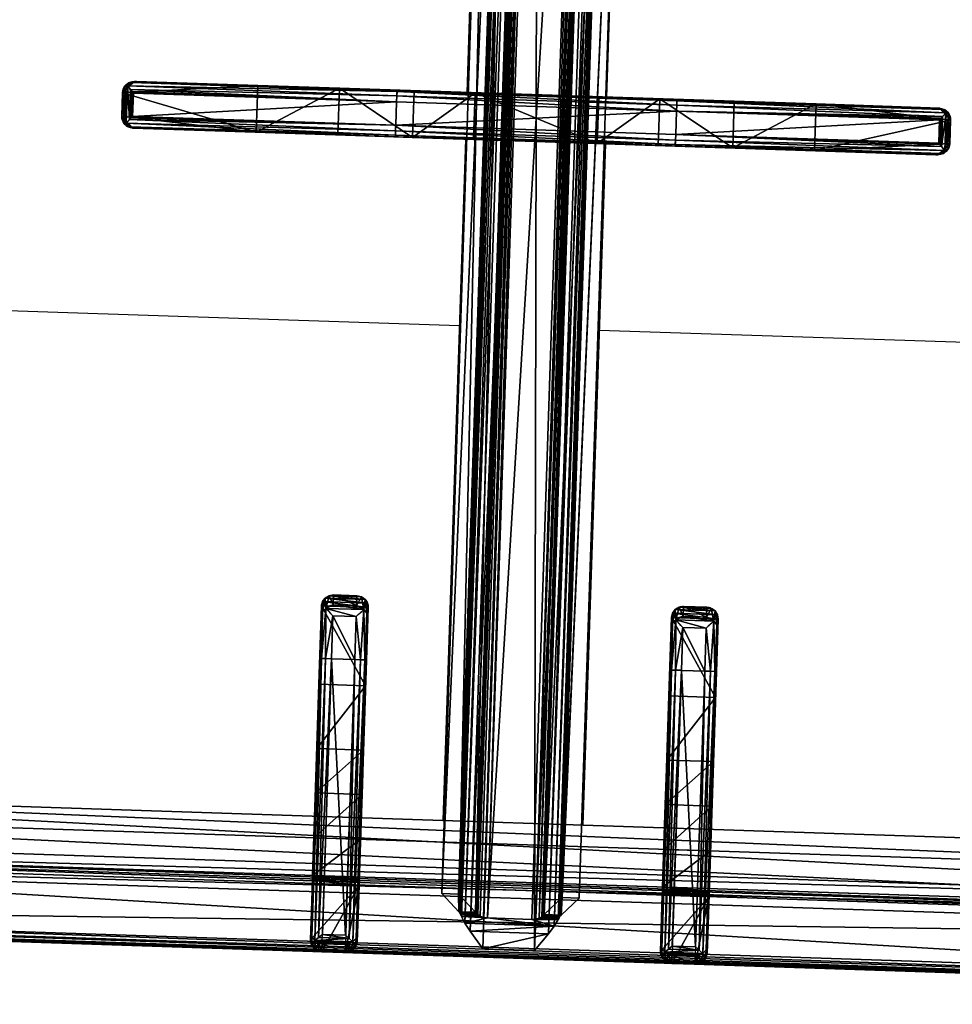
# Model space of a CAD drawing. Header units: millimetres. Extents: x 297264 to 416219, y -77299 to -23696.
# Tile 81 of 187: x 322751 to 322951, y -28209 to -27998. Entities that reach past the tile are written whole.
import ezdxf

# ---------------------------------------------------------------- set-up
doc = ezdxf.new("R2010")
doc.units = ezdxf.units.MM
doc.header["$LTSCALE"] = 2.5
doc.linetypes.add('CONTINUA', pattern=[0])
doc.layers.add('CKD Equipments', color=252, linetype='Continuous', lineweight=0)
doc.layers.add('HATCH LIGHT', color=250, linetype='Continuous', lineweight=0)
for name, color, linetype in [('IQ_200_3D', 1, 'Continuous'), ('IQ_204_2D', 7, 'CONTINUA'), ('IQ_204_3D', 7, 'Continuous')]:
    doc.layers.add(name, color=color, linetype=linetype)

# ---------------------------------------------------------------- blocks, each defined once
blk = doc.blocks.new('ELECTROLUX-MC7-TOPFYERBRURNERS4')
at = {"layer": 'IQ_200_3D', "invisible_edges": 13}
blk.add_3dface([(400, -655, 900), (379.66, -619.74, 900), (379.66, -117.26, 900), (400, -80.5, 900)], dxfattribs=at)
at = {"layer": 'IQ_204_2D'}
for p, q in [((380, -651.5), (380, -85.5)), ((197.5, -279.74), (202.5, -279.74)), ((197.5, -280.19), (197.5, -279.74)), ((197.5, -280.19), (202.5, -280.19)), ((202.5, -279.74), (202.5, -280.19)), ((195, -282.24), (195, -282.66)), ((197.5, -282.09), (202.5, -282.09)), ((197.5, -338.49), (197.5, -282.09)), ((202.5, -282.09), (202.5, -338.49)), ((205, -282.66), (205, -282.24)), ((195, -282.66), (195, -338.54)), ((205, -338.54), (205, -282.66)), ((308.09, -326), (305.96, -326)), ((308.09, -326), (317.24, -326)), ((317.24, -326), (377.53, -326)), ((303.52, -333.5), (303.52, -328.5)), ((303.52, -328.5), (305.63, -328.5)), ((305.63, -328.5), (305.63, -333.5)), ((317.19, -328.5), (307.98, -328.5)), ((307.98, -333.5), (307.98, -328.5)), ((317.19, -328.5), (317.19, -333.5)), ((378, -328.5), (317.19, -328.5)), ((378, -328.5), (378, -333.5)), ((380, -328.5), (380, -333.5)), ((380, -328.5), (380, -333.5)), ((305.63, -333.5), (303.52, -333.5)), ((307.98, -333.5), (317.19, -333.5)), ((317.19, -333.5), (378, -333.5)), ((305.96, -336), (308.09, -336)), ((317.24, -336), (308.09, -336)), ((377.53, -336), (317.24, -336)), ((195, -338.54), (195, -398.43)), ((197.5, -338.49), (202.5, -338.49)), ((197.5, -398.49), (197.5, -338.49)), ((202.5, -338.49), (202.5, -398.49)), ((205, -398.43), (205, -338.54)), ((195, -353.5), (48.98, -353.5)), ((205, -353.5), (351.02, -353.5)), ((195, -383.5), (48.98, -383.5)), ((205, -383.5), (351.02, -383.5)), ((195, -398.43), (195, -454.31)), ((197.5, -398.49), (202.5, -398.49)), ((197.5, -454.88), (197.5, -398.49)), ((202.5, -398.49), (202.5, -454.88)), ((205, -454.31), (205, -398.43)), ((305.96, -401), (308.09, -401)), ((317.24, -401), (308.09, -401)), ((377.53, -401), (317.24, -401)), ((303.52, -403.5), (303.52, -408.5)), ((305.63, -403.5), (303.52, -403.5)), ((305.63, -408.5), (305.63, -403.5)), ((307.98, -403.5), (317.19, -403.5)), ((307.98, -403.5), (307.98, -408.5)), ((317.19, -403.5), (378, -403.5)), ((317.19, -408.5), (317.19, -403.5)), ((378, -408.5), (378, -403.5)), ((380, -408.5), (380, -403.5)), ((380, -408.5), (380, -403.5)), ((303.52, -408.5), (305.63, -408.5)), ((317.19, -408.5), (307.98, -408.5)), ((378, -408.5), (317.19, -408.5)), ((308.09, -411), (305.96, -411)), ((308.09, -411), (317.24, -411)), ((317.24, -411), (377.53, -411)), ((195, -454.31), (195, -454.73)), ((197.5, -454.88), (202.5, -454.88)), ((205, -454.73), (205, -454.31)), ((196.89, -456.68), (203.11, -456.68)), ((197.5, -456.79), (202.5, -456.79)), ((197.5, -457.24), (197.5, -456.79)), ((197.5, -457.24), (202.5, -457.24)), ((202.5, -456.79), (202.5, -457.24))]:
    blk.add_line(p, q, dxfattribs=at)
blk.add_lwpolyline([(48.98, -112.48), (351.02, -112.48), (351.02, -624.52), (48.98, -624.52)], close=True, dxfattribs=at)
for points in [[(245, -353.5), (245, -222.25, 1), (155, -222.25), (155, -353.5)], [(155, -383.5), (155, -512.25, 1), (245, -512.25), (245, -383.5)]]:
    blk.add_lwpolyline(points, format="xyb", dxfattribs=at)
for centre, major_axis, ratio, start_param, end_param in [((197.5, -282.24), (0, 2.5), 0.99863, 0, 1.570796), ((202.5, -282.24), (0, 2.5), 0.99863, 4.712389, 6.283185), ((197.5, -282.66), (2.5, 0), 0.951091, 2.227228, 3.141593), ((202.5, -282.66), (-2.5, 0), 0.951091, 3.141593, 4.055957), ((308.09, -328.5), (0, 2.5), 0.84544, 0, 0.894481), ((317.24, -328.5), (0, 2.5), 0.02182, 0, 1.570796), ((377.53, -328.5), (0, 2.5), 0.948965, -0.895145, 0), ((308.09, -328.5), (1.92, 1.92), 0.8391, 1.592613, 2.268928), ((308.09, -328.5), (-2.5, 2.5), 0.02182, 0.872665, 1.54898), ((308.09, -333.5), (-1.92, 1.92), 0.8391, 0.872665, 1.54898), ((308.09, -333.5), (2.5, 2.5), 0.02182, 1.592613, 2.268928), ((308.09, -333.5), (0, 2.5), 0.84544, 2.247111, 3.141593), ((317.24, -333.5), (0, 2.5), 0.02182, 1.570796, 3.141593), ((377.53, -333.5), (0, 2.5), 0.948965, 3.141593, 4.036737), ((197.5, -338.54), (-2.5, 0), 0.02182, -1.570796, 0), ((202.5, -338.54), (-2.5, 0), 0.02182, 3.141593, 4.712389), ((197.5, -398.43), (2.5, 0), 0.02182, 3.141593, 4.712389), ((202.5, -398.43), (2.5, 0), 0.02182, 4.712389, 6.283185), ((197.5, -454.31), (2.5, 0), 0.951091, 3.141593, 4.055957), ((197.5, -454.73), (0, 2.5), 0.99863, 1.570796, 3.141593), ((202.5, -454.73), (0, 2.5), 0.99863, 3.141593, 4.712389), ((202.5, -454.31), (-2.5, 0), 0.951091, 2.227228, 3.141593), ((197.5, -453.34), (0, 3.44), 0.725954, 2.896194, 3.141593), ((202.5, -453.34), (0, 3.44), 0.725954, 3.141593, 3.386992)]:
    blk.add_ellipse(centre, major_axis=major_axis, ratio=ratio, start_param=start_param, end_param=end_param, dxfattribs=at)
at = {"layer": 'IQ_204_2D', "extrusion": (0, 0, -1)}
for centre, major_axis, ratio, start_param, end_param in [((308.09, -403.5), (1.92, 1.92), 0.8391, 4.014257, 4.690572), ((308.09, -403.5), (0, 2.5), 0.84544, -0.894481, 0), ((308.09, -403.5), (-2.5, 2.5), 0.02182, 4.734206, 5.410521), ((317.24, -403.5), (0, 2.5), 0.02182, 4.712389, 6.283185), ((377.53, -403.5), (0, 2.5), 0.948965, 0, 0.895145), ((308.09, -408.5), (-1.92, 1.92), 0.8391, 4.734206, 5.410521), ((308.09, -408.5), (2.5, 2.5), 0.02182, 4.014257, 4.690572), ((317.24, -408.5), (0, 2.5), 0.02182, 3.141593, 4.712389), ((308.09, -408.5), (0, 2.5), 0.84544, 3.141593, 4.036074), ((377.53, -408.5), (0, 2.5), 0.948965, 2.246448, 3.141593)]:
    blk.add_ellipse(centre, major_axis=major_axis, ratio=ratio, start_param=start_param, end_param=end_param, dxfattribs=at)
at = {"layer": 'IQ_204_2D'}
for points, knots in [([(195.97, -280.77), (196.17, -280.62), (196.38, -280.49), (196.75, -280.33), (196.91, -280.28), (197.21, -280.21), (197.36, -280.19), (197.5, -280.19)], [11.914764, 11.914764, 11.914764, 11.914764, 12.773402, 12.773402, 13.350347, 13.350347, 13.927292, 13.927292, 13.927292, 13.927292]), ([(202.5, -280.19), (202.64, -280.19), (202.79, -280.21), (203.09, -280.28), (203.25, -280.33), (203.62, -280.49), (203.83, -280.62), (204.03, -280.77)], [0, 0, 0, 0, 0.576945, 0.576945, 1.153889, 1.153889, 2.012527, 2.012527, 2.012527, 2.012527]), ([(197.5, -282.09), (197.5, -282.09), (197.5, -282.09), (197.5, -282.09), (197.5, -282.09), (197.5, -282.09), (197.5, -282.09), (197.49, -282.09), (197.49, -282.09), (197.49, -282.09), (197.49, -282.08), (197.48, -282.08), (197.48, -282.08), (197.46, -282.06), (197.45, -282.05), (197.43, -282.03), (197.41, -282.01), (197.35, -281.96), (197.3, -281.92), (197.16, -281.8), (197.06, -281.7), (196.85, -281.52), (196.74, -281.42), (196.52, -281.23), (196.41, -281.14), (196.19, -280.96), (196.08, -280.86), (195.97, -280.77)], [8.188469, 8.188469, 8.188469, 8.188469, 8.190233, 8.190233, 8.191997, 8.191997, 8.195525, 8.195525, 8.202581, 8.202581, 8.216692, 8.216692, 8.244915, 8.244915, 8.301361, 8.301361, 8.414254, 8.414254, 8.640038, 8.640038, 9.091607, 9.091607, 9.543176, 9.543176, 9.994745, 9.994745, 10.458205, 10.458205, 10.458205, 10.458205]), ([(204.03, -280.77), (203.92, -280.86), (203.81, -280.96), (203.59, -281.14), (203.48, -281.23), (203.26, -281.42), (203.15, -281.52), (202.94, -281.7), (202.84, -281.8), (202.7, -281.92), (202.65, -281.96), (202.59, -282.01), (202.57, -282.03), (202.55, -282.05), (202.54, -282.06), (202.52, -282.08), (202.52, -282.08), (202.51, -282.08), (202.51, -282.09), (202.51, -282.09), (202.51, -282.09), (202.5, -282.09), (202.5, -282.09), (202.5, -282.09), (202.5, -282.09), (202.5, -282.09), (202.5, -282.09), (202.5, -282.09)], [5.918216, 5.918216, 5.918216, 5.918216, 6.381677, 6.381677, 6.833246, 6.833246, 7.284815, 7.284815, 7.736384, 7.736384, 7.962168, 7.962168, 8.07506, 8.07506, 8.131506, 8.131506, 8.159729, 8.159729, 8.173841, 8.173841, 8.180897, 8.180897, 8.184425, 8.184425, 8.186189, 8.186189, 8.187953, 8.187953, 8.187953, 8.187953]), ([(305.96, -326), (305.81, -326), (305.65, -326.01), (305.34, -326.08), (305.18, -326.13), (304.88, -326.25), (304.74, -326.33), (304.47, -326.52), (304.35, -326.62), (304.13, -326.84), (304.03, -326.97), (303.85, -327.24), (303.77, -327.39), (303.65, -327.7), (303.6, -327.86), (303.54, -328.18), (303.52, -328.34), (303.52, -328.5)], [3.776921, 3.776921, 3.776921, 3.776921, 4.248957, 4.248957, 4.720993, 4.720993, 5.193029, 5.193029, 5.665065, 5.665065, 6.135831, 6.135831, 6.606596, 6.606596, 7.077361, 7.077361, 7.548126, 7.548126, 7.548126, 7.548126]), ([(379.38, -326.94), (379.21, -327.14), (379.01, -327.37), (378.67, -327.75), (378.53, -327.9), (378.26, -328.21), (378.13, -328.36), (378, -328.5)], [11.858599, 11.858599, 11.858599, 11.858599, 12.773425, 12.773425, 13.35037, 13.35037, 13.927314, 13.927314, 13.927314, 13.927314]), ([(380, -328.5), (379.99, -328.36), (379.97, -328.21), (379.91, -327.9), (379.86, -327.75), (379.69, -327.37), (379.55, -327.14), (379.38, -326.94)], [0, 0, 0, 0, 0.576945, 0.576945, 1.153889, 1.153889, 2.068716, 2.068716, 2.068716, 2.068716]), ([(303.52, -333.5), (303.52, -333.66), (303.54, -333.82), (303.6, -334.14), (303.65, -334.3), (303.77, -334.61), (303.85, -334.76), (304.03, -335.03), (304.13, -335.16), (304.35, -335.38), (304.47, -335.48), (304.74, -335.67), (304.88, -335.75), (305.18, -335.87), (305.34, -335.92), (305.65, -335.98), (305.81, -336), (305.96, -336)], [15.096253, 15.096253, 15.096253, 15.096253, 15.567018, 15.567018, 16.037783, 16.037783, 16.508548, 16.508548, 16.979314, 16.979314, 17.45135, 17.45135, 17.923386, 17.923386, 18.395422, 18.395422, 18.867458, 18.867458, 18.867458, 18.867458]), ([(378, -333.5), (378.13, -333.64), (378.26, -333.79), (378.53, -334.09), (378.67, -334.25), (379.01, -334.63), (379.21, -334.86), (379.38, -335.06)], [0, 0, 0, 0, 0.576945, 0.576945, 1.153889, 1.153889, 2.068716, 2.068716, 2.068716, 2.068716]), ([(379.38, -335.06), (379.55, -334.86), (379.69, -334.63), (379.86, -334.25), (379.91, -334.09), (379.97, -333.79), (379.99, -333.64), (380, -333.5)], [11.858599, 11.858599, 11.858599, 11.858599, 12.773425, 12.773425, 13.35037, 13.35037, 13.927314, 13.927314, 13.927314, 13.927314]), ([(303.52, -403.5), (303.52, -403.34), (303.54, -403.18), (303.6, -402.86), (303.65, -402.7), (303.77, -402.39), (303.85, -402.24), (304.03, -401.97), (304.13, -401.84), (304.35, -401.62), (304.47, -401.52), (304.74, -401.33), (304.88, -401.25), (305.18, -401.13), (305.34, -401.08), (305.65, -401.02), (305.81, -401), (305.96, -401)], [15.096253, 15.096253, 15.096253, 15.096253, 15.567018, 15.567018, 16.037783, 16.037783, 16.508548, 16.508548, 16.979314, 16.979314, 17.45135, 17.45135, 17.923386, 17.923386, 18.395422, 18.395422, 18.867458, 18.867458, 18.867458, 18.867458]), ([(378, -403.5), (378.13, -403.36), (378.26, -403.21), (378.53, -402.91), (378.67, -402.75), (379.01, -402.37), (379.21, -402.14), (379.38, -401.94)], [0, 0, 0, 0, 0.576945, 0.576945, 1.153889, 1.153889, 2.068716, 2.068716, 2.068716, 2.068716]), ([(379.38, -401.94), (379.55, -402.14), (379.69, -402.37), (379.86, -402.75), (379.91, -402.91), (379.97, -403.21), (379.99, -403.36), (380, -403.5)], [11.858599, 11.858599, 11.858599, 11.858599, 12.773425, 12.773425, 13.35037, 13.35037, 13.927314, 13.927314, 13.927314, 13.927314]), ([(305.96, -411), (305.81, -411), (305.65, -410.99), (305.34, -410.92), (305.18, -410.87), (304.88, -410.75), (304.74, -410.67), (304.47, -410.48), (304.35, -410.38), (304.13, -410.16), (304.03, -410.03), (303.85, -409.76), (303.77, -409.61), (303.65, -409.3), (303.6, -409.14), (303.54, -408.82), (303.52, -408.66), (303.52, -408.5)], [3.776921, 3.776921, 3.776921, 3.776921, 4.248957, 4.248957, 4.720993, 4.720993, 5.193029, 5.193029, 5.665065, 5.665065, 6.135831, 6.135831, 6.606596, 6.606596, 7.077361, 7.077361, 7.548126, 7.548126, 7.548126, 7.548126]), ([(379.38, -410.06), (379.21, -409.86), (379.01, -409.63), (378.67, -409.25), (378.53, -409.09), (378.26, -408.79), (378.13, -408.64), (378, -408.5)], [11.858599, 11.858599, 11.858599, 11.858599, 12.773425, 12.773425, 13.35037, 13.35037, 13.927314, 13.927314, 13.927314, 13.927314]), ([(380, -408.5), (379.99, -408.64), (379.97, -408.79), (379.91, -409.09), (379.86, -409.25), (379.69, -409.63), (379.55, -409.86), (379.38, -410.06)], [0, 0, 0, 0, 0.576945, 0.576945, 1.153889, 1.153889, 2.068716, 2.068716, 2.068716, 2.068716]), ([(195.97, -456.2), (196.08, -456.11), (196.19, -456.02), (196.41, -455.84), (196.52, -455.74), (196.74, -455.55), (196.85, -455.45), (197.06, -455.27), (197.16, -455.18), (197.3, -455.05), (197.35, -455.01), (197.41, -454.96), (197.43, -454.94), (197.45, -454.92), (197.46, -454.91), (197.48, -454.9), (197.48, -454.89), (197.49, -454.89), (197.49, -454.88), (197.49, -454.88), (197.49, -454.88), (197.5, -454.88), (197.5, -454.88), (197.5, -454.88), (197.5, -454.88), (197.5, -454.88), (197.5, -454.88), (197.5, -454.88)], [5.918733, 5.918733, 5.918733, 5.918733, 6.382193, 6.382193, 6.833762, 6.833762, 7.285331, 7.285331, 7.7369, 7.7369, 7.962685, 7.962685, 8.075577, 8.075577, 8.132023, 8.132023, 8.160246, 8.160246, 8.174358, 8.174358, 8.181413, 8.181413, 8.184941, 8.184941, 8.186705, 8.186705, 8.188469, 8.188469, 8.188469, 8.188469]), ([(202.5, -454.88), (202.5, -454.88), (202.5, -454.88), (202.5, -454.88), (202.5, -454.88), (202.5, -454.88), (202.5, -454.88), (202.51, -454.88), (202.51, -454.88), (202.51, -454.88), (202.51, -454.89), (202.52, -454.89), (202.52, -454.9), (202.54, -454.91), (202.55, -454.92), (202.57, -454.94), (202.59, -454.96), (202.65, -455.01), (202.7, -455.05), (202.84, -455.18), (202.94, -455.27), (203.15, -455.45), (203.26, -455.55), (203.48, -455.74), (203.59, -455.84), (203.81, -456.02), (203.92, -456.11), (204.03, -456.2)], [8.187953, 8.187953, 8.187953, 8.187953, 8.189716, 8.189716, 8.19148, 8.19148, 8.195008, 8.195008, 8.202064, 8.202064, 8.216176, 8.216176, 8.244399, 8.244399, 8.300845, 8.300845, 8.413737, 8.413737, 8.639521, 8.639521, 9.09109, 9.09109, 9.542659, 9.542659, 9.994228, 9.994228, 10.457689, 10.457689, 10.457689, 10.457689]), ([(196.89, -456.68), (196.8, -456.65), (196.7, -456.62), (196.38, -456.48), (196.17, -456.35), (195.97, -456.2)], [0.785194, 0.785194, 0.785194, 0.785194, 1.153889, 1.153889, 2.012527, 2.012527, 2.012527, 2.012527]), ([(204.03, -456.2), (203.83, -456.35), (203.62, -456.48), (203.3, -456.62), (203.2, -456.65), (203.11, -456.68)], [11.914787, 11.914787, 11.914787, 11.914787, 12.773425, 12.773425, 13.14212, 13.14212, 13.14212, 13.14212])]:
    blk.add_open_spline(points, degree=3, knots=knots, dxfattribs=at)
at = {"layer": 'IQ_204_3D'}
mesh = blk.add_polyface(dxfattribs=at)
corners = [(379.78, -85.71, 904.1), (380, -85.5, 900), (379.52, -84.72, 904.14), (379.73, -84.5, 900), (378, -83.5, 900), (378.78, -83.98, 904.14), (379, -83.77, 900), (377.79, -83.72, 904.1), (379.48, -85.71, 905.06), (379.29, -84.85, 905), (378.65, -85.21, 905.73), (378.76, -85.71, 905.75), (378.65, -84.21, 905), (377.79, -84.02, 905.06), (378.29, -84.85, 905.73), (377.79, -84.74, 905.75), (377.79, -85.71, 906), (22.21, -85.71, 906), (22.21, -84.74, 905.75), (22.21, -84.02, 905.06), (22.21, -83.72, 904.1), (22, -83.5, 900), (365.45, -638.95, 900), (22, -653.5, 900), (34.55, -638.95, 900), (365.45, -98.05, 900), (380, -651.5, 900), (34.55, -98.05, 900), (20, -85.5, 900), (21, -83.77, 900), (379.73, -652.5, 900), (379, -653.23, 900), (378, -653.5, 900), (20, -651.5, 900), (20.27, -652.5, 900), (21, -653.23, 900), (20.27, -84.5, 900), (21.22, -83.98, 904.14), (20.48, -84.72, 904.14), (20.22, -85.71, 904.1), (21.35, -84.21, 905), (21.71, -84.85, 905.73), (20.71, -84.85, 905), (20.52, -85.71, 905.06), (21.35, -85.21, 905.73), (21.24, -85.71, 905.75), (22.21, -651.29, 906), (21.24, -651.29, 905.75), (20.52, -651.29, 905.06), (20.22, -651.29, 904.1), (20.48, -652.28, 904.14), (21.22, -653.02, 904.14), (22.21, -653.28, 904.1), (20.71, -652.15, 905), (21.35, -651.79, 905.73), (21.35, -652.79, 905), (22.21, -652.98, 905.06), (21.71, -652.15, 905.73), (22.21, -652.26, 905.75), (35.55, -637.95, 899.73), (35.55, -99.05, 899.73), (36.28, -99.78, 899), (36.28, -637.22, 899), (38.88, -634.62, 902.5), (38.88, -102.38, 902.5), (36.31, -637.19, 905.06), (36.31, -99.81, 905.06), (32.81, -96.31, 906), (32.81, -640.69, 906), (48.98, -624.52, 885), (48.98, -112.48, 885), (44.36, -107.86, 885), (44.36, -629.14, 885), (377.79, -653.28, 904.1), (377.79, -652.98, 905.06), (377.79, -651.29, 906), (377.79, -652.26, 905.75), (363.72, -637.22, 899), (364.45, -637.95, 899.73), (364.45, -99.05, 899.73), (363.72, -99.78, 899), (367.19, -640.69, 906), (367.19, -96.31, 906), (378.78, -653.02, 904.14), (379.52, -652.28, 904.14), (379.78, -651.29, 904.1), (378.65, -652.79, 905), (378.29, -652.15, 905.73), (379.29, -652.15, 905), (379.48, -651.29, 905.06), (378.65, -651.79, 905.73), (378.76, -651.29, 905.75), (361.12, -634.62, 902.5), (351.02, -624.52, 885), (363.69, -637.19, 905.06), (355.64, -629.14, 885), (355.64, -107.86, 885), (351.02, -112.48, 885), (361.12, -102.38, 902.5), (363.69, -99.81, 905.06)]
mesh.append_faces([[corners[k] for k in face] for face in [(16, 10, 14), (17, 41, 44), (46, 54, 57), (75, 87, 90)]])
mesh.append_faces([[corners[k] for k in face] for face in [(4, 5, 6), (8, 10, 11), (16, 11, 10), (15, 16, 14), (7, 19, 13), (13, 18, 15), (28, 38, 36), (19, 41, 18), (17, 18, 41), (45, 17, 44), (39, 48, 43), (43, 47, 45), (23, 51, 35), (48, 54, 47), (46, 47, 54), (58, 46, 57), (52, 74, 56), (76, 56, 74), (26, 84, 30), (74, 87, 76), (85, 88, 84), (88, 87, 86), (75, 76, 87), (91, 75, 90), (85, 8, 89), (11, 89, 8)]], dxfattribs={"vtx0": -1})
mesh.append_faces([[corners[k] for k in face] for face in [(16, 15, 17), (22, 23, 24), (25, 26, 22), (27, 21, 25), (21, 28, 29), (6, 1, 4), (4, 25, 21), (24, 28, 27), (35, 33, 23), (26, 25, 1), (23, 22, 32), (17, 45, 46), (75, 81, 46), (81, 16, 82), (46, 67, 17), (17, 82, 16), (93, 72, 69), (72, 93, 95), (70, 71, 97), (97, 95, 93)]], dxfattribs={"vtx0": -1, "vtx1": -1})
mesh.append_faces([[corners[k] for k in face] for face in [(21, 27, 28), (4, 1, 25), (26, 32, 22), (24, 23, 33)]], dxfattribs={"vtx0": -1, "vtx1": -1, "vtx2": -1})
mesh.append_faces([[corners[k] for k in face] for face in [(17, 15, 18), (24, 33, 28), (46, 45, 47), (75, 58, 76), (16, 91, 11)]], dxfattribs={"vtx0": -1, "vtx2": -1})
mesh.append_faces([[corners[k] for k in face] for face in [(0, 1, 2), (5, 2, 6), (8, 0, 9), (5, 12, 2), (5, 7, 12), (12, 13, 14), (12, 14, 9), (2, 9, 0), (10, 9, 14), (19, 18, 13), (4, 21, 7), (30, 31, 26), (34, 33, 35), (20, 21, 37), (38, 37, 36), (19, 20, 40), (38, 42, 37), (38, 39, 42), (42, 43, 44), (42, 44, 40), (37, 40, 20), (41, 40, 44), (48, 47, 43), (28, 33, 39), (49, 33, 50), (51, 50, 35), (48, 49, 53), (51, 55, 50), (51, 52, 55), (55, 56, 57), (55, 57, 53), (50, 53, 49), (54, 53, 57), (24, 27, 59), (61, 62, 60), (63, 64, 65), (67, 68, 66), (69, 70, 63), (61, 71, 62), (73, 74, 52), (58, 56, 76), (32, 73, 23), (62, 77, 59), (22, 24, 78), (27, 25, 60), (80, 61, 79), (73, 32, 83), (84, 83, 30), (74, 73, 86), (88, 89, 90), (88, 86, 84), (83, 84, 86), (92, 93, 63), (68, 81, 65), (92, 63, 94), (72, 95, 62), (95, 96, 77), (98, 97, 92), (81, 82, 94), (98, 92, 99), (77, 80, 78), (25, 22, 79), (0, 8, 85), (91, 89, 11), (80, 96, 61), (70, 97, 64), (64, 98, 66), (82, 67, 99), (1, 0, 26)]], dxfattribs={"vtx1": -1})
mesh.append_faces([[corners[k] for k in face] for face in [(31, 32, 26), (75, 46, 58), (75, 16, 81), (81, 68, 46), (68, 67, 46), (67, 82, 17), (70, 69, 71), (72, 71, 69), (71, 96, 97), (96, 95, 97), (16, 75, 91)]], dxfattribs={"vtx1": -1, "vtx2": -1})
mesh.append_faces([[corners[k] for k in face] for face in [(1, 3, 2), (4, 7, 5), (2, 3, 6), (8, 9, 10), (7, 13, 12), (12, 9, 2), (13, 15, 14), (7, 20, 19), (21, 20, 7), (6, 3, 1), (28, 36, 29), (21, 29, 37), (28, 39, 38), (37, 29, 36), (19, 40, 41), (39, 43, 42), (42, 40, 37), (43, 45, 44), (39, 49, 48), (33, 49, 39), (33, 34, 50), (23, 52, 51), (50, 34, 35), (48, 53, 54), (52, 56, 55), (55, 53, 50), (56, 58, 57), (27, 60, 59), (62, 59, 60), (64, 66, 65), (68, 65, 66), (70, 64, 63), (71, 72, 62), (73, 52, 23), (77, 78, 59), (24, 59, 78), (25, 79, 60), (61, 60, 79), (32, 31, 83), (26, 85, 84), (83, 31, 30), (74, 86, 87), (73, 83, 86), (85, 89, 88), (88, 90, 87), (89, 91, 90), (93, 69, 63), (81, 94, 65), (63, 65, 94), (95, 77, 62), (96, 80, 77), (97, 93, 92), (82, 99, 94), (92, 94, 99), (80, 79, 78), (22, 78, 79), (96, 71, 61), (97, 98, 64), (98, 99, 66), (67, 66, 99), (0, 85, 26)]], dxfattribs={"vtx2": -1})
mesh = blk.add_polyface(dxfattribs=at)
corners = [(195, -454.73, 922), (195.33, -455.98, 922), (195, -454.31, 930.01), (196.25, -456.9, 922), (195.97, -456.2, 931.91), (196.89, -456.68, 931.13), (197.5, -456.79, 930.59), (197.35, -456.78, 930.62), (197.5, -457.24, 922), (197.19, -456.76, 930.72), (195.26, -455.36, 931.06), (202.5, -456.79, 930.59), (202.5, -457.24, 922), (195, -428.3, 922), (205, -428.3, 922), (204.67, -455.98, 922), (203.75, -456.9, 922), (205, -454.73, 922), (195, -398.43, 932.5), (195, -338.54, 932.5), (195, -326.18, 919.39), (195, -308.67, 922), (195, -282.24, 922), (195, -282.66, 930.01), (195, -342.16, 911.79), (195, -394.81, 911.79), (195, -355.23, 899.85), (195, -381.74, 899.85), (195, -410.79, 919.39), (196.72, -280.35, 931.28), (196.25, -280.07, 922), (195.97, -280.77, 931.91), (197.5, -280.19, 930.59), (197.5, -279.74, 922), (195.33, -280.99, 922), (195.26, -281.61, 931.06), (195.33, -338.51, 933.75), (196.25, -338.49, 934.67), (196.79, -281.47, 932.35), (197.49, -282.09, 932.48), (197.5, -338.49, 935), (197.47, -282.07, 932.48), (197.43, -282.03, 932.48), (197.35, -281.97, 932.47), (197.18, -281.81, 932.45), (202.5, -279.74, 922), (205, -308.67, 922), (205, -282.24, 922), (204.67, -280.99, 922), (203.75, -280.07, 922), (195.33, -398.46, 933.75), (197.5, -398.49, 935), (196.25, -398.48, 934.67), (196.79, -455.5, 932.35), (197.18, -455.16, 932.45), (197.35, -455.01, 932.47), (197.43, -454.94, 932.48), (197.47, -454.9, 932.48), (197.5, -454.88, 932.48), (202.51, -282.09, 932.48), (202.5, -338.49, 935), (202.5, -398.49, 935), (202.51, -454.88, 932.48), (204.03, -456.2, 931.91), (203.11, -456.68, 931.13), (203.21, -455.5, 932.35), (202.82, -455.16, 932.45), (202.65, -455.01, 932.47), (202.57, -454.94, 932.48), (202.53, -454.91, 932.48), (202.65, -456.78, 930.62), (202.81, -456.76, 930.72), (204.74, -455.36, 931.06), (205, -454.31, 930.01), (204.67, -398.46, 933.75), (205, -398.43, 932.5), (203.75, -398.48, 934.67), (205, -394.81, 911.79), (205, -326.18, 919.39), (205, -410.79, 919.39), (205, -342.16, 911.79), (205, -355.23, 899.85), (205, -381.74, 899.85), (205, -338.54, 932.5), (205, -282.66, 930.01), (204.03, -280.77, 931.91), (203.28, -280.35, 931.28), (202.5, -280.19, 930.59), (204.74, -281.61, 931.06), (204.67, -338.51, 933.75), (203.21, -281.47, 932.35), (203.75, -338.49, 934.67), (202.82, -281.81, 932.45), (202.65, -281.97, 932.47), (202.57, -282.03, 932.48), (202.53, -282.07, 932.48)]
mesh.append_faces([[corners[k] for k in face] for face in [(3, 4, 1), (4, 3, 5), (4, 10, 1), (29, 30, 31), (32, 33, 29), (33, 30, 29), (30, 34, 31), (31, 34, 35), (35, 36, 31), (31, 37, 38), (53, 52, 4), (4, 50, 10), (64, 16, 63), (72, 63, 15), (15, 63, 16), (72, 74, 63), (63, 76, 65), (49, 85, 48), (85, 49, 86), (87, 86, 45), (45, 86, 49), (85, 88, 48), (90, 91, 85), (85, 89, 88)]])
mesh.append_faces([[corners[k] for k in face] for face in [(8, 5, 3), (22, 35, 34), (36, 37, 31), (52, 50, 4), (5, 63, 4), (17, 72, 15), (74, 76, 63), (91, 89, 85)]], dxfattribs={"vtx0": -1})
mesh.append_faces([[corners[k] for k in face] for face in [(6, 8, 11), (3, 0, 8), (8, 14, 12), (17, 12, 14), (19, 20, 18), (20, 19, 21), (23, 21, 19), (24, 25, 20), (13, 18, 28), (45, 46, 33), (46, 45, 47), (49, 47, 45), (18, 50, 19), (37, 36, 52), (64, 9, 71), (73, 14, 75), (77, 78, 79), (78, 77, 80), (82, 80, 77), (46, 83, 78), (83, 89, 75), (76, 74, 91), (43, 93, 44)]], dxfattribs={"vtx0": -1, "vtx1": -1})
mesh.append_faces([[corners[k] for k in face] for face in [(20, 28, 18), (39, 41, 40), (41, 42, 40), (42, 43, 40), (55, 56, 51), (56, 57, 51), (57, 58, 51), (39, 40, 59), (40, 60, 59), (51, 58, 61), (58, 62, 61), (68, 56, 67), (56, 68, 57), (62, 57, 69), (57, 62, 58), (69, 57, 68), (56, 55, 67), (11, 71, 9), (62, 69, 61), (69, 68, 61), (68, 67, 61), (75, 79, 78), (93, 94, 60), (94, 95, 60), (95, 59, 60), (93, 43, 94), (41, 95, 42), (95, 41, 59), (39, 59, 41), (95, 94, 42), (42, 94, 43)]], dxfattribs={"vtx0": -1, "vtx1": -1, "vtx2": -1})
mesh.append_faces([[corners[k] for k in face] for face in [(19, 36, 35), (40, 38, 37), (19, 50, 36), (51, 37, 52), (52, 36, 50), (18, 10, 50), (51, 61, 60), (75, 74, 72), (61, 65, 76), (83, 88, 89), (75, 89, 74), (60, 76, 91), (91, 74, 89)]], dxfattribs={"vtx0": -1, "vtx2": -1})
mesh.append_faces([[corners[k] for k in face] for face in [(0, 1, 2), (9, 5, 8), (10, 2, 1), (15, 16, 17), (0, 2, 13), (22, 21, 23), (26, 27, 24), (23, 35, 22), (23, 19, 35), (44, 38, 40), (34, 30, 22), (48, 47, 49), (2, 10, 18), (54, 55, 51), (63, 65, 4), (66, 54, 65), (66, 67, 54), (53, 4, 65), (5, 9, 64), (7, 6, 9), (70, 71, 11), (71, 12, 64), (71, 70, 12), (73, 75, 72), (66, 65, 61), (17, 14, 73), (81, 80, 82), (47, 84, 46), (47, 48, 84), (88, 84, 48), (84, 88, 83), (92, 93, 60), (32, 29, 87), (31, 85, 29), (85, 31, 90), (92, 90, 44), (86, 87, 29), (33, 32, 45), (21, 46, 20), (81, 26, 80), (24, 20, 80), (81, 82, 26), (27, 82, 25), (14, 13, 79), (28, 25, 79)]], dxfattribs={"vtx1": -1})
mesh.append_faces([[corners[k] for k in face] for face in [(6, 7, 8), (8, 12, 11), (0, 13, 8), (13, 14, 8), (16, 12, 17), (2, 18, 13), (27, 25, 24), (25, 28, 20), (30, 33, 22), (46, 21, 33), (21, 22, 33), (51, 40, 37), (52, 53, 51), (40, 51, 60), (55, 54, 67), (6, 11, 9), (70, 11, 12), (84, 83, 46), (83, 75, 78), (14, 79, 75), (91, 90, 60), (60, 61, 76)]], dxfattribs={"vtx1": -1, "vtx2": -1})
mesh.append_faces([[corners[k] for k in face] for face in [(7, 9, 8), (3, 1, 0), (43, 44, 40), (53, 54, 51), (5, 64, 63), (54, 53, 65), (12, 16, 64), (17, 73, 72), (67, 66, 61), (90, 92, 60), (31, 38, 90), (93, 92, 44), (85, 86, 29), (90, 38, 44), (32, 87, 45), (46, 78, 20), (26, 24, 80), (20, 78, 80), (82, 27, 26), (82, 77, 25), (13, 28, 79), (25, 77, 79)]], dxfattribs={"vtx2": -1})
mesh = blk.add_polyface(dxfattribs=at)
corners = [(307.98, -333.5, 934.6), (306.44, -326.93, 933.98), (306.44, -335.06, 933.98), (307.98, -328.5, 934.6), (305.63, -328.5, 932.53), (305.63, -333.5, 932.53), (303.71, -334.46, 920.55), (303.52, -333.5, 920.59), (304.24, -335.27, 920.43), (307.18, -335.75, 933.14), (305.96, -336, 920), (308.09, -336, 932.1), (305.03, -335.81, 920.24), (303.52, -328.5, 920.59), (303.71, -327.54, 920.55), (307.18, -326.25, 933.14), (304.24, -326.73, 920.43), (305.03, -326.19, 920.24), (305.96, -326, 920), (308.09, -326, 932.1), (317.24, -336, 932.5), (322.73, -336, 912.68), (375.79, -336, 932.5), (346.02, -336, 885), (363.72, -336, 899), (336.51, -336, 900.63), (355.64, -336, 885), (364.17, -336, 899.53), (364.77, -336, 899.88), (377.5, -336, 900), (365.45, -336, 900), (322.73, -326, 912.68), (346.02, -326, 885), (336.51, -326, 900.63), (317.24, -326, 932.5), (377.5, -326, 900), (365.45, -326, 900), (375.79, -326, 932.5), (364.77, -326, 899.88), (364.17, -326, 899.53), (355.64, -326, 885), (363.72, -326, 899), (378.27, -328.5, 933.1), (380, -328.5, 900), (378.1, -327.7, 933.81), (378.75, -326.33, 900), (377.64, -326.94, 934.45), (379.66, -327.25, 900), (376.82, -326.25, 933.58), (380, -333.5, 900), (378.27, -333.5, 933.1), (379.66, -334.75, 900), (378.75, -335.66, 900), (317.19, -327.25, 934.67), (317.19, -328.5, 935), (317.21, -326.33, 933.75), (376.98, -327.7, 934.87), (376.27, -328.5, 935), (317.19, -333.5, 935), (376.27, -333.5, 935), (377.64, -335.06, 934.45), (376.98, -334.3, 934.87), (378.1, -334.3, 933.81), (376.82, -335.75, 933.58), (317.21, -335.66, 933.75), (317.19, -334.75, 934.67)]
mesh.append_faces([[corners[k] for k in face] for face in [(5, 6, 2), (5, 7, 6), (6, 8, 2), (13, 4, 14), (16, 14, 1), (1, 14, 4), (42, 43, 44), (45, 46, 47), (46, 45, 48), (46, 44, 47), (44, 43, 47), (1, 55, 15), (48, 55, 46), (46, 53, 56), (57, 56, 54), (50, 62, 49), (49, 62, 51), (63, 52, 60), (52, 51, 60), (60, 51, 62), (61, 65, 60), (59, 58, 61), (60, 64, 63), (9, 64, 2)]])
mesh.append_faces([[corners[k] for k in face] for face in [(0, 1, 2), (15, 16, 1), (16, 15, 17), (19, 17, 15), (32, 25, 33), (35, 48, 45), (35, 30, 36), (3, 53, 1), (53, 55, 1), (55, 53, 46), (58, 65, 61), (65, 64, 60), (64, 65, 2), (65, 0, 2)]], dxfattribs={"vtx0": -1})
mesh.append_faces([[corners[k] for k in face] for face in [(20, 21, 22), (23, 24, 25), (25, 22, 21), (30, 22, 28), (12, 17, 10), (17, 12, 16), (6, 14, 8), (8, 16, 12), (18, 34, 31), (37, 31, 34), (51, 29, 49), (49, 30, 43)]], dxfattribs={"vtx0": -1, "vtx1": -1})
mesh.append_faces([[corners[k] for k in face] for face in [(25, 28, 22), (37, 38, 33), (35, 43, 30)]], dxfattribs={"vtx0": -1, "vtx1": -1, "vtx2": -1})
mesh.append_faces([[corners[k] for k in face] for face in [(37, 33, 31), (33, 39, 41), (34, 15, 55), (34, 55, 48), (58, 54, 3), (54, 58, 59), (20, 63, 64), (20, 64, 9)]], dxfattribs={"vtx0": -1, "vtx2": -1})
mesh.append_faces([[corners[k] for k in face] for face in [(1, 4, 2), (2, 8, 9), (10, 11, 12), (12, 9, 8), (4, 13, 5), (18, 17, 19), (11, 10, 20), (29, 22, 30), (7, 13, 6), (10, 18, 21), (25, 21, 33), (19, 34, 18), (35, 36, 37), (40, 32, 41), (37, 48, 35), (43, 42, 49), (45, 47, 35), (19, 15, 34), (37, 34, 48), (0, 58, 3), (57, 54, 59), (42, 44, 50), (46, 60, 44), (60, 46, 61), (59, 61, 57), (62, 50, 44), (22, 29, 63), (22, 63, 20), (11, 20, 9), (26, 23, 40), (24, 26, 41), (36, 30, 38), (24, 41, 27), (39, 38, 27)]], dxfattribs={"vtx1": -1})
mesh.append_faces([[corners[k] for k in face] for face in [(10, 21, 20), (24, 27, 25), (27, 28, 25), (13, 14, 6), (14, 16, 8), (36, 38, 37), (38, 39, 33), (32, 33, 41), (47, 43, 35), (29, 30, 49), (3, 54, 53), (58, 0, 65)]], dxfattribs={"vtx1": -1, "vtx2": -1})
mesh.append_faces([[corners[k] for k in face] for face in [(0, 3, 1), (4, 5, 2), (11, 9, 12), (13, 7, 5), (23, 26, 24), (17, 18, 10), (18, 31, 21), (32, 23, 25), (21, 31, 33), (42, 50, 49), (51, 52, 29), (54, 56, 53), (46, 56, 61), (60, 62, 44), (61, 56, 57), (29, 52, 63), (23, 32, 40), (26, 40, 41), (30, 28, 38), (41, 39, 27), (38, 28, 27)]], dxfattribs={"vtx2": -1})
mesh = blk.add_polyface(dxfattribs=at)
corners = [(33.32, -379.61, 880), (366.68, -379.61, 880), (33.32, -383.23, 880), (366.68, -383.23, 880), (33.32, -353.77, 880), (366.68, -353.77, 880), (33.32, -357.39, 880), (366.68, -357.39, 880), (370.45, -357.54, 894.07), (29.55, -357.54, 894.07), (370.7, -357.75, 894.84), (28.97, -357.94, 895.59), (371.03, -357.94, 895.59), (29.3, -357.75, 894.84), (28.57, -358.13, 896.29), (371.43, -358.13, 896.29), (29.55, -361.16, 894.07), (370.45, -375.84, 894.07), (29.55, -375.84, 894.07), (370.5, -375.79, 894.26), (29.44, -375.74, 894.46), (370.56, -375.74, 894.46), (29.5, -375.79, 894.26), (29.37, -375.68, 894.65), (370.63, -375.68, 894.65), (29.55, -379.46, 894.07), (21.82, -362.96, 900), (25.49, -360.12, 899.11), (21.82, -374.04, 900), (25.49, -376.88, 899.11), (28.44, -363.73, 896.5), (27.13, -358.95, 897.99), (28.77, -362.18, 895.96), (29.07, -361.65, 895.39), (29.44, -361.26, 894.46), (29.5, -361.21, 894.26), (29.37, -361.32, 894.65), (28.53, -362.91, 896.36), (28.44, -373.27, 896.5), (28.53, -374.09, 896.36), (28.57, -378.87, 896.29), (28.77, -374.82, 895.96), (28.97, -379.06, 895.59), (29.3, -379.25, 894.84), (29.07, -375.35, 895.39), (27.13, -378.05, 897.99), (378.18, -362.96, 900), (374.51, -360.12, 899.11), (372.87, -358.95, 897.99), (370.45, -361.16, 894.07), (370.56, -361.26, 894.46), (370.5, -361.21, 894.26), (370.63, -361.32, 894.65), (370.93, -361.65, 895.39), (371.23, -362.18, 895.96), (371.47, -362.91, 896.36), (371.56, -363.73, 896.5), (371.56, -373.27, 896.5), (371.47, -374.09, 896.36), (370.93, -375.35, 895.39), (371.23, -374.82, 895.96), (370.45, -379.46, 894.07), (371.03, -379.06, 895.59), (370.7, -379.25, 894.84), (371.43, -378.87, 896.29), (372.87, -378.05, 897.99), (378.18, -374.04, 900), (374.51, -376.88, 899.11)]
mesh.append_faces([[corners[k] for k in face] for face in [(28, 27, 29), (39, 40, 38), (29, 31, 45), (26, 47, 27), (15, 31, 48), (48, 27, 47), (32, 55, 37), (56, 37, 55), (38, 58, 39), (60, 39, 58), (40, 65, 45), (66, 29, 67), (67, 45, 65), (48, 56, 15), (46, 67, 47), (47, 65, 48)]], dxfattribs={"vtx0": -1})
mesh.append_faces([[corners[k] for k in face] for face in [(8, 9, 10), (11, 12, 13), (13, 10, 9), (17, 18, 19), (20, 21, 22), (22, 19, 18), (11, 32, 14), (32, 11, 33), (9, 34, 13), (13, 33, 11), (40, 41, 42), (23, 43, 44), (43, 20, 25), (18, 25, 22), (22, 25, 20), (44, 42, 41), (6, 49, 16), (50, 35, 51), (35, 50, 34), (52, 34, 50), (51, 16, 49), (2, 61, 25), (62, 43, 63), (43, 62, 42), (64, 42, 62), (63, 25, 61), (56, 65, 57), (62, 60, 64), (60, 62, 59), (61, 21, 63), (63, 59, 62), (15, 54, 12), (52, 10, 53), (10, 50, 8), (49, 8, 51), (51, 8, 50), (53, 12, 54)]], dxfattribs={"vtx0": -1, "vtx1": -1})
mesh.append_faces([[corners[k] for k in face] for face in [(25, 18, 0), (38, 45, 31), (56, 48, 65), (8, 49, 7)]], dxfattribs={"vtx0": -1, "vtx2": -1})
mesh.append_faces([[corners[k] for k in face] for face in [(0, 1, 2), (4, 5, 6), (5, 4, 8), (14, 15, 11), (4, 6, 9), (1, 0, 17), (23, 24, 20), (2, 25, 0), (26, 27, 28), (14, 30, 31), (40, 45, 38), (27, 31, 29), (46, 47, 26), (31, 27, 48), (7, 49, 6), (36, 34, 52), (52, 53, 36), (54, 32, 53), (54, 55, 32), (30, 37, 56), (33, 36, 53), (57, 38, 56), (57, 58, 38), (59, 44, 60), (59, 24, 44), (41, 39, 60), (3, 61, 2), (40, 42, 64), (64, 65, 40), (29, 45, 67), (46, 26, 66), (67, 65, 47), (56, 55, 15), (5, 8, 7), (3, 1, 61)]], dxfattribs={"vtx1": -1})
mesh.append_faces([[corners[k] for k in face] for face in [(4, 9, 8), (15, 12, 11), (12, 10, 13), (6, 16, 9), (0, 18, 17), (24, 21, 20), (21, 19, 22), (16, 35, 9), (35, 34, 9), (34, 36, 13), (36, 33, 13), (32, 37, 14), (30, 38, 31), (39, 41, 40), (23, 20, 43), (43, 42, 44), (35, 16, 51), (43, 25, 63), (17, 19, 61), (19, 21, 61), (21, 24, 63), (24, 59, 63), (60, 58, 64), (55, 54, 15), (52, 50, 10), (10, 12, 53), (1, 17, 61)]], dxfattribs={"vtx1": -1, "vtx2": -1})
mesh.append_faces([[corners[k] for k in face] for face in [(1, 3, 2), (5, 7, 6), (37, 30, 14), (15, 14, 31), (32, 33, 53), (38, 30, 56), (24, 23, 44), (44, 41, 60), (66, 28, 29), (26, 28, 66), (46, 66, 67), (65, 64, 57), (58, 57, 64)]], dxfattribs={"vtx2": -1})
mesh = blk.add_polyface(dxfattribs=at)
corners = [(307.98, -408.5, 934.6), (306.44, -401.94, 933.98), (306.44, -410.07, 933.98), (307.98, -403.5, 934.6), (305.63, -403.5, 932.53), (305.63, -408.5, 932.53), (303.71, -409.46, 920.55), (303.52, -408.5, 920.59), (304.24, -410.27, 920.43), (307.18, -410.75, 933.14), (305.96, -411, 920), (308.09, -411, 932.1), (305.03, -410.81, 920.24), (303.52, -403.5, 920.59), (303.71, -402.54, 920.55), (307.18, -401.25, 933.14), (304.24, -401.73, 920.43), (305.03, -401.19, 920.24), (305.96, -401, 920), (308.09, -401, 932.1), (317.24, -411, 932.5), (322.73, -411, 912.68), (375.79, -411, 932.5), (346.02, -411, 885), (363.72, -411, 899), (336.51, -411, 900.63), (355.64, -411, 885), (364.17, -411, 899.53), (364.77, -411, 899.88), (377.5, -411, 900), (365.45, -411, 900), (322.73, -401, 912.68), (346.02, -401, 885), (336.51, -401, 900.63), (317.24, -401, 932.5), (377.5, -401, 900), (365.45, -401, 900), (375.79, -401, 932.5), (364.77, -401, 899.88), (364.17, -401, 899.53), (355.64, -401, 885), (363.72, -401, 899), (378.27, -403.5, 933.1), (380, -403.5, 900), (378.1, -402.7, 933.81), (378.75, -401.34, 900), (377.64, -401.94, 934.45), (379.66, -402.25, 900), (376.82, -401.25, 933.58), (380, -408.5, 900), (378.27, -408.5, 933.1), (379.66, -409.75, 900), (378.75, -410.67, 900), (317.19, -402.25, 934.67), (317.19, -403.5, 935), (317.21, -401.34, 933.75), (376.98, -402.7, 934.87), (376.27, -403.5, 935), (317.19, -408.5, 935), (376.27, -408.5, 935), (377.64, -410.06, 934.45), (376.98, -409.3, 934.87), (378.1, -409.3, 933.81), (376.82, -410.75, 933.58), (317.21, -410.67, 933.75), (317.19, -409.75, 934.67)]
mesh.append_faces([[corners[k] for k in face] for face in [(5, 6, 2), (5, 7, 6), (6, 8, 2), (13, 4, 14), (16, 14, 1), (1, 14, 4), (42, 43, 44), (45, 46, 47), (46, 45, 48), (46, 44, 47), (44, 43, 47), (1, 55, 15), (48, 55, 46), (46, 53, 56), (57, 56, 54), (50, 62, 49), (49, 62, 51), (63, 52, 60), (52, 51, 60), (60, 51, 62), (61, 65, 60), (59, 58, 61), (60, 64, 63), (9, 64, 2)]])
mesh.append_faces([[corners[k] for k in face] for face in [(0, 1, 2), (15, 16, 1), (16, 15, 17), (19, 17, 15), (32, 25, 33), (35, 48, 45), (35, 30, 36), (3, 53, 1), (53, 55, 1), (55, 53, 46), (58, 65, 61), (65, 64, 60), (64, 65, 2), (65, 0, 2)]], dxfattribs={"vtx0": -1})
mesh.append_faces([[corners[k] for k in face] for face in [(20, 21, 22), (23, 24, 25), (25, 22, 21), (30, 22, 28), (12, 17, 10), (17, 12, 16), (6, 14, 8), (8, 16, 12), (18, 34, 31), (37, 31, 34), (51, 29, 49), (49, 30, 43)]], dxfattribs={"vtx0": -1, "vtx1": -1})
mesh.append_faces([[corners[k] for k in face] for face in [(25, 28, 22), (37, 38, 33), (35, 43, 30)]], dxfattribs={"vtx0": -1, "vtx1": -1, "vtx2": -1})
mesh.append_faces([[corners[k] for k in face] for face in [(37, 33, 31), (33, 39, 41), (34, 15, 55), (34, 55, 48), (58, 54, 3), (54, 58, 59), (20, 63, 64), (20, 64, 9)]], dxfattribs={"vtx0": -1, "vtx2": -1})
mesh.append_faces([[corners[k] for k in face] for face in [(1, 4, 2), (2, 8, 9), (10, 11, 12), (12, 9, 8), (4, 13, 5), (18, 17, 19), (11, 10, 20), (29, 22, 30), (7, 13, 6), (10, 18, 21), (25, 21, 33), (19, 34, 18), (35, 36, 37), (40, 32, 41), (37, 48, 35), (43, 42, 49), (45, 47, 35), (19, 15, 34), (37, 34, 48), (0, 58, 3), (57, 54, 59), (42, 44, 50), (46, 60, 44), (60, 46, 61), (59, 61, 57), (62, 50, 44), (22, 29, 63), (22, 63, 20), (11, 20, 9), (26, 23, 40), (24, 26, 41), (36, 30, 38), (24, 41, 27), (39, 38, 27)]], dxfattribs={"vtx1": -1})
mesh.append_faces([[corners[k] for k in face] for face in [(10, 21, 20), (24, 27, 25), (27, 28, 25), (13, 14, 6), (14, 16, 8), (36, 38, 37), (38, 39, 33), (32, 33, 41), (47, 43, 35), (29, 30, 49), (3, 54, 53), (58, 0, 65)]], dxfattribs={"vtx1": -1, "vtx2": -1})
mesh.append_faces([[corners[k] for k in face] for face in [(0, 3, 1), (4, 5, 2), (11, 9, 12), (13, 7, 5), (23, 26, 24), (17, 18, 10), (18, 31, 21), (32, 23, 25), (21, 31, 33), (42, 50, 49), (51, 52, 29), (54, 56, 53), (46, 56, 61), (60, 62, 44), (61, 56, 57), (29, 52, 63), (23, 32, 40), (26, 40, 41), (30, 28, 38), (41, 39, 27), (38, 28, 27)]], dxfattribs={"vtx2": -1})

msp = doc.modelspace()

# ---------------------------------------------------------------- hatches: boundary and pattern name
at = {"layer": 'HATCH LIGHT', "true_color": 0x636466}
h = msp.add_hatch(dxfattribs=at)
h.set_pattern_fill('ANSI32', color=251, scale=6)
h.set_pattern_definition([(45, (257511.52, -46725.026), (-40.411153, 40.411153), []), (45, (257538.46, -46725.026), (-40.411153, 40.411153), [])])
h.paths.add_polyline_path([(334654.36, -32589.97), (334460.42, -32638.82), (334641.96, -33359.69), (322089.31, -33359.58, -0.000263), (322074.78, -33559.58), (334898.57, -33559.7)])
h.paths.add_polyline_path([(322503.25, -25157.06), (322303.17, -25157.06, -0.011972), (321821.95, -34256.03), (322022.54, -34256.03, 0.01196)])
h.paths.add_polyline_path([(322486.88, -25697.6), (332165.82, -26046.56, 0.003501), (332659.89, -26800.64), (332827.52, -26691.53), (332277.41, -25850.46), (322493.11, -25497.7, -0.000262)])
h = msp.add_hatch(dxfattribs=at)
h.set_pattern_fill('ANSI37', color=251, scale=8)
h.set_pattern_definition([(45, (257511.52, -46725.026), (-17.960512, 17.960512), []), (135, (257511.52, -46725.026), (-17.960512, -17.960512), [])])
edge = h.paths.add_edge_path()
edge.add_line((325280.42, -25798.32), (322486.88, -25697.6))
edge.add_arc((132089.52, -19659.44), 190493.08, 356.5735369, 358.1835586, ccw=False)
edge.add_line((322242.06, -31044.72), (325091.28, -31044.74))
edge.add_line((325091.28, -31044.74), (325217.78, -27535.69))
edge.add_line((325217.78, -27535.69), (325117.85, -27532.09))
edge.add_line((325117.85, -27532.09), (325088.59, -28343.52))
edge.add_line((325088.59, -28343.52), (325088.6, -28343.52))
edge.add_line((325088.6, -28343.52), (325023.75, -30142.35))
edge.add_line((325023.75, -30142.35), (324994.82, -30944.74))
edge.add_line((324994.82, -30944.74), (322363.11, -30944.72))
edge.add_line((322363.11, -30944.72), (322489.13, -27449.28))
edge.add_line((322489.13, -27449.28), (323488.48, -27485.31))
edge.add_line((323488.48, -27485.31), (323529.88, -27486.81))
edge.add_line((323529.88, -27486.81), (323533.48, -27386.87))
edge.add_line((323533.48, -27386.87), (322492.74, -27349.35))
edge.add_line((322492.74, -27349.35), (322548.64, -25799.9))
edge.add_line((322548.64, -25799.9), (324047.67, -25853.94))
edge.add_line((324047.67, -25853.94), (324036.86, -26153.75))
edge.add_line((324036.86, -26153.75), (324013.46, -26801.7))
edge.add_line((324013.46, -26801.7), (324010.81, -26874.86))
edge.add_line((324010.81, -26874.86), (324110.75, -26878.47))
edge.add_line((324110.75, -26878.47), (324147.55, -25857.54))
edge.add_line((324147.55, -25857.54), (325176.88, -25894.65))
edge.add_line((325176.88, -25894.65), (325150.27, -26632.68))
edge.add_line((325150.27, -26632.68), (325250.21, -26636.28))
edge.add_line((325250.21, -26636.28), (325280.42, -25798.32))

# ---------------------------------------------------------------- linework, layer by layer
at = {"layer": 'CKD Equipments'}
msp.add_3dface([(323154.5, -27829.16, 640), (322601.8, -27810.85, 640), (322575.32, -28610.41, 640), (323128.01, -28628.72, 640)], dxfattribs=at)

# ---------------------------------------------------------------- block references
at = {"layer": 'CKD Equipments', "xscale": -1, "rotation": 88.10288386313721}
msp.add_blockref('ELECTROLUX-MC7-TOPFYERBRURNERS4', (322499.86, -27807.47, -10), dxfattribs=at)

doc.saveas('drawing.dxf')
